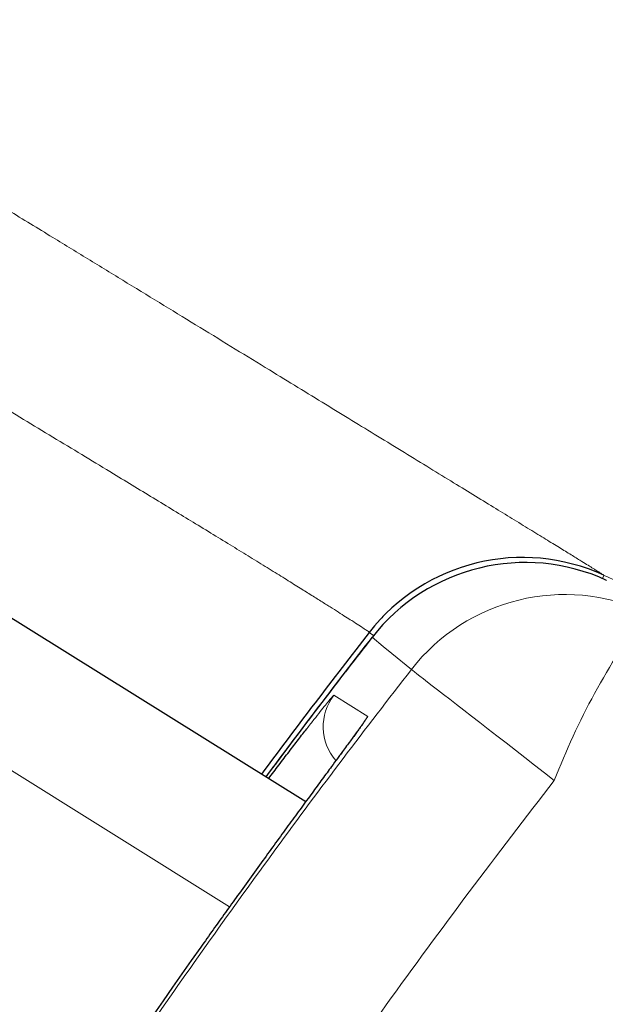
# Model space of a CAD drawing. Header units: millimetres. Extents: x 8 to 717, y 12 to 440.
# Tile 87 of 148: x 88.77 to 91.03, y 405.33 to 409.13. Entities that reach past the tile are written whole.
import ezdxf

# ---------------------------------------------------------------- set-up
doc = ezdxf.new("R2010")
doc.units = ezdxf.units.MM

msp = doc.modelspace()

# ---------------------------------------------------------------- linework, layer by layer
at = {"color": 7, "linetype": 'Continuous', "lineweight": 30}
for p, q in [((85.8676, 408.6134), (89.8762, 406.1086)), ((91.0276, 406.9828), (91.0276, 406.9829)), ((90.1708, 406.8191), (90.1754, 406.8244)), ((90.1216, 406.7626), (90.1216, 406.7626))]:
    msp.add_line(p, q, dxfattribs=at)
at = {"color": 252, "linetype": 'Continuous', "lineweight": 0}
for p, q in [((89.582, 405.7025), (85.6062, 408.1868)), ((91.0219, 406.9706), (91.0276, 406.9829)), ((90.1216, 406.7626), (90.1375, 406.7502)), ((90.1322, 406.7434), (90.1321, 406.7434)), ((89.9847, 406.5195), (90.1154, 406.4381)), ((90.1154, 406.4381), (90.1026, 406.4192)), ((89.4707, 405.5462), (89.4707, 405.5462))]:
    msp.add_line(p, q, dxfattribs=at)
at = {"color": 252, "linetype": 'Continuous', "lineweight": 0, "flags": 128}
for points in [[(90.284, 406.6193), (90.2087, 406.6809), (90.1747, 406.7086), (90.1322, 406.7434)], [(90.284, 406.6193), (90.2856, 406.6181), (90.2897, 406.6149), (90.2962, 406.6098), (90.3052, 406.6029), (90.3166, 406.594), (90.3304, 406.5833), (90.3465, 406.5708), (90.3648, 406.5566), (90.3852, 406.5407), (90.4077, 406.5231), (90.4322, 406.5041), (90.4586, 406.4836), (90.4867, 406.4617), (90.5165, 406.4385), (90.5478, 406.4142), (90.5805, 406.3888), (90.6144, 406.3624), (90.6494, 406.3352), (90.6854, 406.3072), (90.7222, 406.2786), (90.7596, 406.2495), (90.7976, 406.22), (90.8358, 406.1902)]]:
    msp.add_lwpolyline(points, dxfattribs=at)
at = {"color": 7, "linetype": 'Continuous', "lineweight": 30}
for centre, radius, start, end in [((90.7134, 406.3019), 0.75, 65.2344, 142.099), ((90.7238, 406.2824), 0.75, 65.2523, 142.0776), ((113.9911, 388.18), 30.25, 142.09897, 143.40119)]:
    msp.add_arc(centre, radius, start, end, dxfattribs=at)
at = {"color": 252, "linetype": 'Continuous', "lineweight": 0}
for centre, radius, start, end in [((90.7134, 406.3019), 0.75, 65.2341, 142.099), ((90.7238, 406.2824), 0.75, 65.2543, 142.0782), ((90.8761, 406.1589), 0.75, 65.2649, 142.1288), ((93.4792, 405.1716), 2.8328, 143.9136, 158.9248), ((90.1436, 406.398), 0.2, 142.5897, 220.8589)]:
    msp.add_arc(centre, radius, start, end, dxfattribs=at)
at = {"color": 7, "linetype": 'Continuous', "lineweight": 30}
for centre, major_axis, ratio, start_param, end_param in [((113.9077, 388.22), (25.6982, -15.7479), 0.999963, 3.029505, 3.051961), ((114.063, 388.1248), (15.7473, 25.6973), 0.999977, 1.504231, 1.638302)]:
    msp.add_ellipse(centre, major_axis=major_axis, ratio=ratio, start_param=start_param, end_param=end_param, dxfattribs=at)
for points, knots in [([(92.5358, 417.3102), (92.4486, 417.1681), (92.2744, 416.8837), (92.0094, 416.4513), (91.7424, 416.0156), (91.4736, 415.5769), (91.2035, 415.1362), (90.9107, 414.6583), (90.5954, 414.1438), (90.2587, 413.5944), (89.9685, 413.1208), (89.7245, 412.7226), (89.5261, 412.3989), (89.3296, 412.0783), (89.1355, 411.7615), (88.9544, 411.466), (88.7863, 411.1916), (88.6311, 410.9384), (88.4916, 410.7108), (88.3675, 410.5082), (88.2582, 410.3299), (88.1519, 410.1563), (88.0545, 409.9974), (87.9655, 409.8522), (87.8845, 409.7201), (87.8064, 409.5925), (87.7312, 409.4699), (87.6581, 409.3505), (87.5875, 409.2354), (87.5199, 409.1251), (87.4567, 409.0219), (87.4017, 408.9321), (87.3541, 408.8545), (87.3132, 408.7878), (87.2759, 408.727), (87.2423, 408.6721), (87.2127, 408.6238), (87.1871, 408.582), (87.1655, 408.5467), (87.1473, 408.5171), (87.1384, 408.5026), (87.134, 408.4953)], [0, 0, 0, 0, 0.041896, 0.083796, 0.125702, 0.167613, 0.209525, 0.251429, 0.303583, 0.355737, 0.407889, 0.439232, 0.470582, 0.501931, 0.533273, 0.56461, 0.590907, 0.617208, 0.643503, 0.663308, 0.683112, 0.702789, 0.722466, 0.738867, 0.75528, 0.771694, 0.788102, 0.8045, 0.821708, 0.83893, 0.856149, 0.873355, 0.88752, 0.901699, 0.915883, 0.930061, 0.944225, 0.958164, 0.972112, 0.986061, 1, 1, 1, 1]), ([(90.1321, 406.7434), (90.1014, 406.7038), (90.013, 406.5899), (89.876, 406.4107), (89.771, 406.27), (89.7223, 406.2047)], [0, 0, 0, 0, 0.2221845, 0.6390537, 1, 1, 1, 1]), ([(90.1029, 406.419), (90.1029, 406.419), (90.1031, 406.4193), (90.1024, 406.4182), (90.1007, 406.4158), (90.0974, 406.411), (90.0925, 406.404), (90.0858, 406.3946), (90.0773, 406.3829), (90.0671, 406.3688), (90.0552, 406.3524), (90.0416, 406.3339), (90.0265, 406.3133), (90.012, 406.2935), (90.002, 406.2799), (89.9981, 406.2746)], [0, 0, 0, 0, 0.001692, 0.052966, 0.114992, 0.187521, 0.268868, 0.355211, 0.445624, 0.539781, 0.636452, 0.734824, 0.834316, 0.934485, 1, 1, 1, 1]), ([(89.733, 406.1981), (89.7462, 406.2156), (89.7738, 406.252), (89.8121, 406.3022), (89.8479, 406.3487), (89.8705, 406.378), (89.88, 406.3902), (89.8801, 406.3903)], [0, 0, 0, 0, 0.234838, 0.489373, 0.743898, 0.99751, 1, 1, 1, 1]), ([(89.9995, 406.2764), (89.9917, 406.2659), (89.9734, 406.2409), (89.9402, 406.1958), (89.901, 406.1424), (89.8587, 406.0847), (89.8137, 406.0232), (89.7663, 405.9581), (89.7168, 405.8898), (89.6657, 405.8191), (89.6153, 405.749), (89.5661, 405.6804), (89.5184, 405.6135), (89.4866, 405.5686), (89.4707, 405.5462)], [0, 0, 0, 0, 0.064398, 0.151581, 0.239073, 0.326567, 0.413754, 0.501484, 0.589524, 0.677565, 0.765298, 0.843496, 0.921802, 1, 1, 1, 1])]:
    msp.add_open_spline(points, degree=3, knots=knots, dxfattribs=at)
at = {"color": 252, "linetype": 'Continuous', "lineweight": 0}
for points, knots in [([(93.3684, 417.2372), (93.3021, 417.1317), (93.1697, 416.9207), (92.9696, 416.6002), (92.7686, 416.2773), (92.5444, 415.9158), (92.2967, 415.5155), (92.0258, 415.0764), (91.7342, 414.6027), (91.4223, 414.0949), (91.0911, 413.5548), (90.8058, 413.0888), (90.5662, 412.6969), (90.3715, 412.3782), (90.1788, 412.0625), (89.9885, 411.7505), (89.8141, 411.4643), (89.6553, 411.2036), (89.5119, 410.9679), (89.3831, 410.756), (89.2684, 410.5673), (89.1675, 410.401), (89.0692, 410.239), (88.9792, 410.0906), (88.8971, 409.9551), (88.8224, 409.8318), (88.7504, 409.7128), (88.6812, 409.5984), (88.6154, 409.4895), (88.5532, 409.3866), (88.4948, 409.2899), (88.4402, 409.1994), (88.3892, 409.1148), (88.3421, 409.0367), (88.2994, 408.9659), (88.2616, 408.9032), (88.2315, 408.8531), (88.2077, 408.8137), (88.1893, 408.7832), (88.1738, 408.7575), (88.1662, 408.7449), (88.1624, 408.7386)], [0, 0, 0, 0, 0.032937, 0.065876, 0.098817, 0.131755, 0.175727, 0.219699, 0.263671, 0.317588, 0.371504, 0.425419, 0.457821, 0.49023, 0.522638, 0.555039, 0.587433, 0.613086, 0.638742, 0.664393, 0.683708, 0.703023, 0.722222, 0.741421, 0.757407, 0.773405, 0.789405, 0.805398, 0.82138, 0.837156, 0.852943, 0.868729, 0.884502, 0.900734, 0.916983, 0.93323, 0.949461, 0.962061, 0.974661, 0.987331, 1, 1, 1, 1]), ([(91.0276, 406.9829), (91.0859, 406.9568), (91.2026, 406.9046), (91.3833, 406.8347), (91.5684, 406.7713), (91.7579, 406.7155), (91.9506, 406.6674), (92.1462, 406.6274), (92.3443, 406.5954), (92.5516, 406.5707), (92.7678, 406.5541), (92.9927, 406.5466), (93.2176, 406.5482), (93.4441, 406.5587), (93.6717, 406.5777), (93.9003, 406.605), (94.128, 406.6398), (94.36, 406.6826), (94.5962, 406.7334), (94.8365, 406.7923), (95.0752, 406.8574), (95.3123, 406.9283), (95.5671, 407.0106), (95.8394, 407.1053), (96.1286, 407.2133), (96.4156, 407.3271), (96.732, 407.4592), (97.0773, 407.6108), (97.4509, 407.7828), (97.8317, 407.9652), (98.2199, 408.1573), (98.6157, 408.3585), (99.1353, 408.628), (99.7777, 408.9681), (100.5434, 409.3775), (101.208, 409.7304), (101.7729, 410.0247), (102.2369, 410.2619), (102.7035, 410.4941), (103.1726, 410.7212), (103.4881, 410.8665), (103.6459, 410.9392)], [0, 0, 0, 0, 0.0140417, 0.0281067, 0.0425741, 0.057048, 0.0715155, 0.0862185, 0.1009281, 0.1156317, 0.132102, 0.1485866, 0.1650736, 0.1815474, 0.1984093, 0.2152809, 0.2321549, 0.24902, 0.26714, 0.2852684, 0.3034022, 0.3215355, 0.3396598, 0.3622777, 0.3849007, 0.4075256, 0.4301461, 0.4602841, 0.4904251, 0.5205648, 0.5530993, 0.585635, 0.6181703, 0.6817972, 0.7454249, 0.8090521, 0.8472412, 0.8854345, 0.9236268, 0.9618151, 1, 1, 1, 1]), ([(88.2061, 408.7119), (88.2641, 408.6764), (88.3802, 408.6055), (88.5541, 408.4993), (88.7273, 408.3935), (88.8907, 408.2936), (89.0441, 408.1998), (89.1876, 408.1121), (89.3292, 408.0254), (89.4685, 407.9402), (89.6045, 407.8569), (89.7305, 407.7798), (89.8464, 407.7088), (89.9527, 407.6436), (90.0553, 407.5809), (90.1574, 407.5183), (90.258, 407.4566), (90.3562, 407.3964), (90.4481, 407.3401), (90.5332, 407.2879), (90.6112, 407.2401), (90.684, 407.1955), (90.7505, 407.1546), (90.8106, 407.1177), (90.8627, 407.0857), (90.9069, 407.0584), (90.941, 407.0374), (90.9669, 407.0213), (90.9841, 407.0107), (90.9989, 407.0014), (91.0112, 406.9937), (91.021, 406.9874), (91.0263, 406.9839), (91.0272, 406.9832), (91.0276, 406.9829)], [0, 0, 0, 0, 0.038399, 0.076834, 0.115261, 0.15365, 0.1862, 0.218847, 0.251525, 0.284181, 0.316779, 0.349297, 0.377102, 0.404948, 0.432791, 0.460592, 0.49166, 0.522844, 0.554093, 0.585349, 0.61655, 0.647629, 0.681474, 0.715395, 0.749357, 0.783308, 0.817178, 0.84391, 0.870642, 0.887565, 0.917056, 0.946556, 0.976049, 1, 1, 1, 1]), ([(87.8613, 408.1477), (87.9111, 408.1173), (88.0107, 408.0566), (88.1603, 407.9657), (88.3098, 407.8748), (88.4479, 407.791), (88.574, 407.7144), (88.6883, 407.6452), (88.802, 407.5763), (88.9147, 407.508), (89.0259, 407.4406), (89.1266, 407.3796), (89.217, 407.3247), (89.298, 407.2755), (89.3763, 407.2278), (89.4538, 407.1806), (89.5295, 407.1343), (89.6026, 407.0895), (89.6716, 407.047), (89.7361, 407.0072), (89.7957, 406.9702), (89.8484, 406.9374), (89.8946, 406.9084), (89.935, 406.883), (89.9711, 406.8603), (90.0029, 406.8401), (90.0306, 406.8225), (90.0579, 406.805), (90.0826, 406.789), (90.1025, 406.776), (90.1153, 406.7674), (90.1209, 406.7635), (90.1216, 406.7626), (90.1216, 406.7626), (90.1216, 406.7626)], [0, 0, 0, 0, 0.040804, 0.081606, 0.122704, 0.163799, 0.195869, 0.227953, 0.260016, 0.292838, 0.325683, 0.358496, 0.38455, 0.410604, 0.436966, 0.463328, 0.492, 0.5207, 0.549373, 0.579092, 0.608841, 0.638565, 0.666204, 0.693863, 0.721506, 0.749718, 0.777946, 0.806162, 0.847876, 0.889593, 0.931708, 0.973825, 0.999986, 1, 1, 1, 1]), ([(86.7889, 400.9158), (86.8373, 401.0182), (86.9343, 401.2231), (87.084, 401.5284), (87.237, 401.8322), (87.4104, 402.1667), (87.6054, 402.5314), (87.8237, 402.9251), (88.0478, 403.3156), (88.278, 403.7031), (88.5142, 404.0876), (88.7565, 404.4689), (89.0044, 404.8466), (89.2546, 405.2155), (89.5067, 405.5757), (89.7605, 405.9274), (90.0191, 406.2757), (90.1957, 406.5048), (90.284, 406.6193)], [0, 0, 0, 0, 0.050721, 0.101442, 0.152189, 0.202936, 0.270091, 0.337253, 0.404415, 0.47157, 0.538966, 0.606369, 0.673773, 0.741168, 0.80585, 0.870531, 0.935265, 1, 1, 1, 1]), ([(89.8801, 406.3903), (89.8897, 406.4026), (89.909, 406.4273), (89.9328, 406.4574), (89.9527, 406.4822), (89.9672, 406.5001), (89.977, 406.5117), (89.9831, 406.5185), (89.9842, 406.5192), (89.9847, 406.5195)], [0, 0, 0, 0, 0.150751, 0.303557, 0.456358, 0.608604, 0.739011, 0.869594, 1, 1, 1, 1]), ([(90.1154, 406.4381), (90.1152, 406.4374), (90.1147, 406.4359), (90.108, 406.4258), (90.097, 406.4101), (90.0814, 406.3884), (90.0613, 406.3608), (90.0367, 406.3271), (90.0159, 406.2988), (90.0023, 406.2802), (89.9995, 406.2764)], [0, 0, 0, 0, 0.137425, 0.275348, 0.413273, 0.550701, 0.688299, 0.826391, 0.964487, 1, 1, 1, 1]), ([(90.8358, 406.1902), (90.7258, 406.0471), (90.5056, 405.7609), (90.1854, 405.324), (89.8728, 404.8816), (89.5682, 404.433), (89.2715, 403.9784), (88.9836, 403.5189), (88.7048, 403.0552), (88.4329, 402.5835), (88.1676, 402.1028), (87.9092, 401.6132), (87.66, 401.1187), (87.5001, 400.786), (87.4217, 400.619), (87.4217, 400.6189)], [0, 0, 0, 0, 0.082715, 0.165444, 0.248173, 0.330888, 0.413891, 0.496895, 0.579335, 0.661775, 0.746322, 0.830883, 0.915445, 0.999991, 1, 1, 1, 1])]:
    msp.add_open_spline(points, degree=3, knots=knots, dxfattribs=at)

doc.saveas('drawing.dxf')
